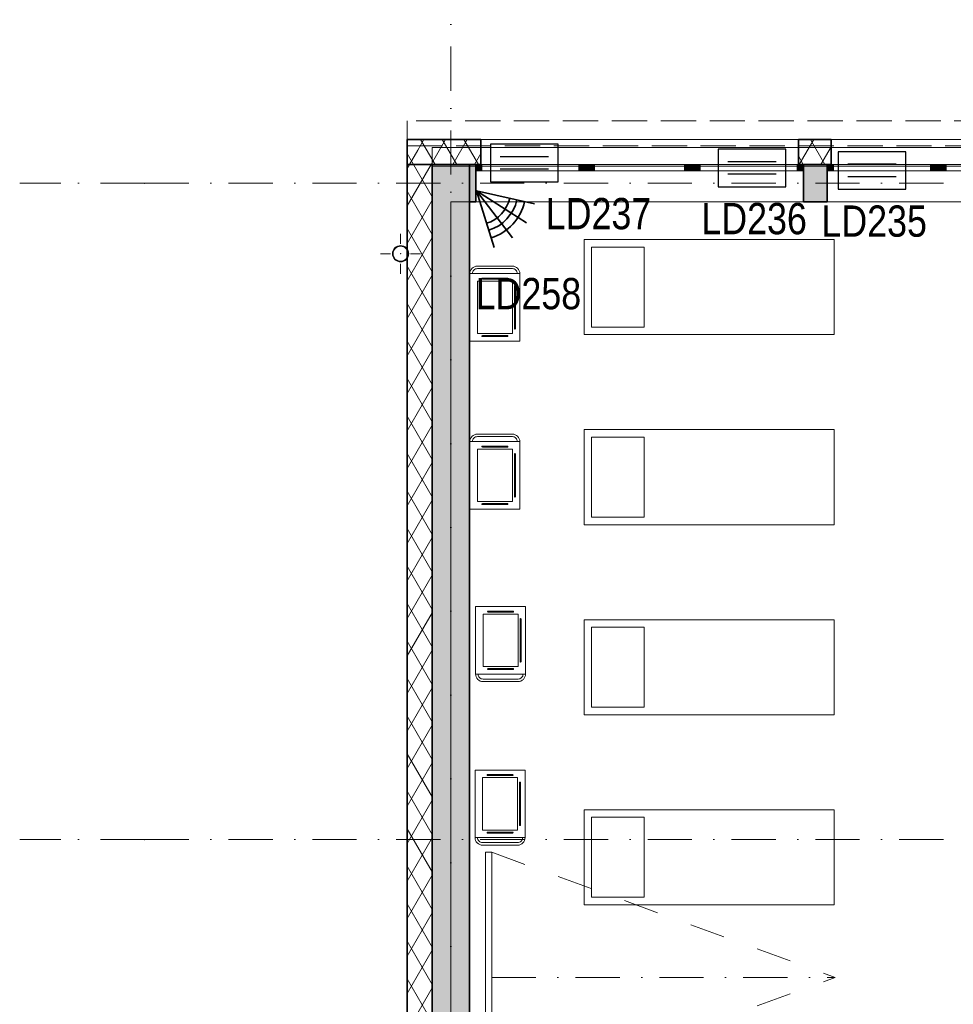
# Model space of a CAD drawing. Header units: millimetres. Extents: x -148444 to 51443, y -4810 to 453290.
# Tile 208 of 256: x 6290 to 13756, y 80539 to 88415. Entities that reach past the tile are written whole.
import ezdxf

# ---------------------------------------------------------------- set-up
doc = ezdxf.new("R2010")
doc.units = ezdxf.units.MM
for name, pattern in [('1', [8, 4, -4]), ('DASHDOTX2', [2, 1, -0.5, 0, -0.5]), ('Krawędzie ukryte', [3.912222, 2.822222, -1.09]), ('Kropki i Kreski', [6.702778, 3.527778, -1.763889, 0, -1.411111]), ('Przerywana', [5.644444, 2.822222, -2.822222])]:
    doc.linetypes.add(name, pattern=pattern)
for name, color, linetype, lineweight in [('!!!SSWiN', 3, 'Continuous', 35), ('!!!SSWiN-opis', 6, 'DASHDOTX2', 18), ('\xa0♦El- odgrom', 30, '1', 35)]:
    doc.layers.add(name, color=color, linetype=linetype, lineweight=lineweight)
for name, color, linetype in [('- A - ocieplenie', 8, 'Continuous'), ('2D - Ogólne', 8, 'Continuous'), ('ADT KD', 3, 'Continuous'), ('Instalacje - Wod_Kan', 8, 'Continuous'), ('Konstrukcja - Siatka mod', 8, 'Continuous'), ('Konstrukcja - Stropy', 8, 'Continuous'), ('Konstrukcja - Ściany zewnętrzne', 8, 'Continuous'), ('Okna Archicada', 8, 'Continuous'), ('Wnętrze - Umeblowanie', 8, 'Continuous')]:
    doc.layers.add(name, color=color, linetype=linetype)
doc.styles.add('GENERATED_STYLE_1', font='ARIALN.TTF')
doc.styles.get("Standard").update_dxf_attribs({"font": 'arial.ttf'})
pattern_1 = [(60, (-220940.59, 363284.62), (-129.90381, 75), []), (120, (-220940.59, 363284.62), (129.90381, 75), [])]

# ---------------------------------------------------------------- blocks, each defined once
blk = doc.blocks.new('Czujka_PIR+AM')
for q in [(82.3, 47.5), (93.6, 16.5), (82.3, -47.5), (93.6, -16.5)]:
    blk.add_line((0, 0), q)
for radius in [66.3, 79, 54.6]:
    blk.add_arc((0, 0), radius, 330, 30)
blk.add_attdef('ADRES', (135.7, -10.4), '', height=22.5)
blk = doc.blocks.new('sswin')
at = {"layer": 'ADT KD', "color": 3}
for p, q in [((542.7, 300.5), (0, 300.5)), ((0, 300.5), (0, 0)), ((542.7, 0), (542.7, 300.5)), ((465, 200.4), (77.7, 200.4)), ((465, 100.2), (77.7, 100.2)), ((0, 0), (542.7, 0))]:
    blk.add_line(p, q, dxfattribs=at)

msp = doc.modelspace()

# ---------------------------------------------------------------- hatches: boundary and pattern name
at = {"layer": '- A - ocieplenie', "linetype": 'Continuous', "lineweight": 13}
h = msp.add_hatch(dxfattribs=at)
h.set_pattern_fill('Izolacja_miękka_0006', color=8, style=0, pattern_type=2)
h.set_pattern_definition(pattern_1)
h.paths.add_polyline_path([(9388, 87256.9), (9588, 87256.9), (9388, 87456.9)])
h = msp.add_hatch(dxfattribs=at)
h.set_pattern_fill('Izolacja_miękka_0006', color=8, style=0, pattern_type=2)
h.set_pattern_definition(pattern_1)
h.paths.add_polyline_path([(9388, 87456.9), (9588, 87256.9), (9976.7, 87256.9), (9976.7, 87456.9)])
h = msp.add_hatch(dxfattribs=at)
h.set_pattern_fill('Izolacja_miękka_0006', color=8, style=0, pattern_type=2)
h.set_pattern_definition(pattern_1)
h.paths.add_polyline_path([(12516.7, 87256.9), (12778, 87256.9), (12778, 87456.9), (12516.7, 87456.9)])
at = {"layer": '- A - ocieplenie', "linetype": 'Continuous', "lineweight": 15}
h = msp.add_hatch(dxfattribs=at)
h.set_pattern_fill('Izolacja_miękka_0006', color=8, style=0, pattern_type=2)
h.set_pattern_definition(pattern_1)
h.paths.add_polyline_path([(9388, 87256.9), (9388, 74076.9), (9588, 74076.9), (9588, 87256.9)])
at = {"layer": 'Instalacje - Wod_Kan', "linetype": 'Continuous', "lineweight": 13}
h = msp.add_hatch(color=8, dxfattribs=at)
h.paths.add_polyline_path([(9336.4, 86608, 0.414214), (9271.4, 86543, 0.414214), (9336.4, 86478, 0.414214), (9401.4, 86543, 0.414214)])
h.paths.add_polyline_path([(9336.4, 86603, -1), (9336.4, 86483, -1)], flags=0)
at = {"layer": 'Konstrukcja - Ściany zewnętrzne', "linetype": 'Continuous', "lineweight": 13}
for points in [[(9588, 87256.9), (9588, 74176.9), (9888, 74476.9), (9888, 87256.9)], [(9888, 86956.9), (9936.7, 86956.9), (9936.7, 87256.9), (9888, 87256.9)], [(12556.7, 87256.9), (12556.7, 86956.9), (12748, 86956.9), (12748, 87256.9)]]:
    msp.add_hatch(color=8, dxfattribs=at).paths.add_polyline_path(points)
at = {"layer": 'Okna Archicada', "linetype": 'Continuous', "lineweight": 13}
for points in [[(9936.7, 87206.9), (9986.7, 87206.9), (9986.7, 87256.9), (9936.7, 87256.9)], [(10811.7, 87256.9), (10761.7, 87256.9), (10761.7, 87206.9), (10811.7, 87206.9)], [(10811.7, 87206.9), (10886.7, 87206.9), (10886.7, 87256.9), (10811.7, 87256.9)], [(11681.7, 87256.9), (11606.7, 87256.9), (11606.7, 87206.9), (11681.7, 87206.9)], [(11681.7, 87206.9), (11731.7, 87206.9), (11731.7, 87256.9), (11681.7, 87256.9)], [(12556.7, 87256.9), (12506.7, 87256.9), (12506.7, 87206.9), (12556.7, 87206.9)], [(12748, 87206.9), (12798, 87206.9), (12798, 87256.9), (12748, 87256.9)], [(13623, 87256.9), (13573, 87256.9), (13573, 87206.9), (13623, 87206.9)], [(13623, 87206.9), (13698, 87206.9), (13698, 87256.9), (13623, 87256.9)]]:
    msp.add_hatch(color=8, dxfattribs=at).paths.add_polyline_path(points)

# ---------------------------------------------------------------- linework, layer by layer
at = {"layer": '- A - ocieplenie', "color": 8, "linetype": 'Continuous', "lineweight": 35, "ltscale": 100}
for p, q in [((9976.7, 87306.9), (9976.7, 87456.9)), ((12516.7, 87306.9), (12516.7, 87456.9)), ((12778, 87306.9), (12778, 87456.9)), ((9976.7, 87256.9), (9976.7, 87306.9)), ((12516.7, 87256.9), (12516.7, 87306.9)), ((12778, 87256.9), (12778, 87306.9)), ((9388, 87256.9), (9588, 87256.9)), ((9388, 87256.9), (9588, 87256.9))]:
    msp.add_line(p, q, dxfattribs=at)
at = {"layer": '- A - ocieplenie', "color": 8, "linetype": 'Krawędzie ukryte', "lineweight": 20, "ltscale": 100, "flags": 128}
for points in [[(37128, 87606.9), (9388, 87606.9)], [(9388, 87606.9), (9388, 87406.9)], [(9388, 87406.9), (27377.7, 87406.9)], [(9388, 87256.9), (9388, 74176.9)], [(9588, 87256.9), (9388, 87256.9)], [(9588, 74176.9), (9588, 87256.9)]]:
    msp.add_lwpolyline(points, dxfattribs=at)
at = {"layer": '- A - ocieplenie', "color": 8, "linetype": 'Continuous', "lineweight": 35, "ltscale": 100, "flags": 128}
for points in [[(9388, 87456.9), (9388, 87256.9)], [(9976.7, 87456.9), (9388, 87456.9)], [(12778, 87456.9), (12516.7, 87456.9)], [(9388, 87256.9), (9388, 74076.9)], [(9588, 87256.9), (9976.7, 87256.9)], [(9588, 74076.9), (9588, 87256.9)], [(12516.7, 87256.9), (12778, 87256.9)]]:
    msp.add_lwpolyline(points, dxfattribs=at)
at = {"layer": '2D - Ogólne', "color": 8, "linetype": 'Przerywana', "lineweight": 15, "ltscale": 100}
for p in [(10064.7, 81755), (10064.7, 79755)]:
    msp.add_line(p, (12812.1, 80755), dxfattribs=at)
at = {"layer": '2D - Ogólne', "color": 8, "linetype": 'Kropki i Kreski', "lineweight": 15, "ltscale": 100}
msp.add_line((10064.9, 80755), (12812.1, 80755), dxfattribs=at)
at = {"layer": 'Instalacje - Wod_Kan', "color": 8, "linetype": 'Continuous', "lineweight": 0, "ltscale": 100}
for p, q in [((9336.4, 86623), (9336.4, 86703)), ((9256.4, 86543), (9176.4, 86543)), ((9416.4, 86543), (9496.4, 86543)), ((9336.4, 86463), (9336.4, 86383))]:
    msp.add_line(p, q, dxfattribs=at)
at = {"layer": 'Instalacje - Wod_Kan', "color": 8, "linetype": 'Continuous', "lineweight": 20, "ltscale": 100, "flags": 128}
for points in [[(9336.4, 86608, 0.414214), (9271.4, 86543, 0.414214), (9336.4, 86478, 0.414214), (9401.4, 86543, 0.414214)], [(9336.4, 86603, -1), (9336.4, 86483, -1)]]:
    msp.add_lwpolyline(points, format="xyb", close=True, dxfattribs=at)
at = {"layer": 'Instalacje - Wod_Kan', "color": 8, "linetype": 'Continuous', "lineweight": 0, "ltscale": 100}
msp.add_point((9336.4, 86543), dxfattribs=at)
at = {"layer": 'Konstrukcja - Siatka mod', "color": 8, "linetype": 'Kropki i Kreski', "lineweight": 13, "ltscale": 100}
for p, q in [((9738, 73098), (9738, 90062.8)), ((7290.5, 87106.9), (6290.5, 87106.9)), ((7290.5, 87106.9), (36735, 87106.9)), ((7290.5, 81856.9), (6290.5, 81856.9)), ((7290.5, 81856.9), (36735, 81856.9))]:
    msp.add_line(p, q, dxfattribs=at)
for p in [(7290.5, 87106.9), (7290.5, 87106.9), (7290.5, 81856.9), (7290.5, 81856.9)]:
    msp.add_point(p, dxfattribs=at)
at = {"layer": 'Konstrukcja - Stropy', "color": 8, "linetype": 'Continuous', "lineweight": 13, "ltscale": 100, "flags": 128}
msp.add_lwpolyline([(21408, 79526.9), (24708, 79526.9), (24708, 74502.9), (36728, 74476.9), (36778, 86956.9), (9738, 86956.9), (9738, 74326.9), (21408, 74326.9)], close=True, dxfattribs=at)
at = {"layer": 'Konstrukcja - Ściany zewnętrzne', "color": 8, "linetype": 'Continuous', "lineweight": 35, "ltscale": 100}
for p, q in [((9936.7, 87256.9), (9936.7, 87206.9)), ((9936.7, 87206.9), (9936.7, 86956.9)), ((12556.7, 87256.9), (12556.7, 87206.9)), ((12556.7, 87206.9), (12556.7, 86956.9)), ((12748, 87256.9), (12748, 87206.9)), ((12748, 87206.9), (12748, 86956.9))]:
    msp.add_line(p, q, dxfattribs=at)
at = {"layer": 'Konstrukcja - Ściany zewnętrzne', "color": 8, "linetype": 'Continuous', "lineweight": 13, "ltscale": 100, "flags": 128}
msp.add_lwpolyline([(9588, 87391.9), (9588, 87241.9), (36548, 87241.9), (36548, 87391.9)], close=True, dxfattribs=at)
at = {"layer": 'Konstrukcja - Ściany zewnętrzne', "color": 8, "linetype": 'Continuous', "lineweight": 35, "ltscale": 100, "flags": 128}
for points in [[(9588, 87256.9), (9588, 74176.9)], [(9588, 87256.9), (9888, 87256.9)], [(9936.7, 87256.9), (9888, 87256.9)], [(9888, 87256.9), (9888, 86956.9)], [(9888, 74476.9), (9888, 87256.9)], [(12748, 87256.9), (12556.7, 87256.9)], [(9888, 86956.9), (9936.7, 86956.9)], [(12556.7, 86956.9), (12748, 86956.9)]]:
    msp.add_lwpolyline(points, dxfattribs=at)
at = {"layer": 'Okna Archicada', "color": 8, "linetype": 'Continuous', "lineweight": 13, "ltscale": 100}
for p, q in [((12516.7, 87456.9), (9976.7, 87456.9)), ((15338, 87456.9), (12778, 87456.9)), ((9936.7, 87256.9), (12556.7, 87256.9)), ((9986.7, 87256.9), (9936.7, 87256.9)), ((9936.7, 87206.9), (9986.7, 87206.9)), ((12516.7, 87256.9), (9976.7, 87256.9)), ((9986.7, 87206.9), (9986.7, 87256.9)), ((10761.7, 87256.9), (9986.7, 87256.9)), ((9986.7, 87206.9), (10761.7, 87206.9)), ((10811.7, 87256.9), (10761.7, 87256.9)), ((10761.7, 87256.9), (10761.7, 87206.9)), ((10761.7, 87206.9), (10811.7, 87206.9)), ((10886.7, 87256.9), (10811.7, 87256.9)), ((10811.7, 87206.9), (10886.7, 87206.9)), ((10886.7, 87206.9), (10886.7, 87256.9)), ((11606.7, 87256.9), (10886.7, 87256.9)), ((10886.7, 87206.9), (11606.7, 87206.9)), ((11681.7, 87256.9), (11606.7, 87256.9)), ((11606.7, 87256.9), (11606.7, 87206.9)), ((11606.7, 87206.9), (11681.7, 87206.9)), ((11731.7, 87256.9), (11681.7, 87256.9)), ((11681.7, 87206.9), (11731.7, 87206.9)), ((11731.7, 87206.9), (11731.7, 87256.9)), ((12506.7, 87256.9), (11731.7, 87256.9)), ((11731.7, 87206.9), (12506.7, 87206.9)), ((12556.7, 87256.9), (12506.7, 87256.9)), ((12506.7, 87256.9), (12506.7, 87206.9)), ((12506.7, 87206.9), (12556.7, 87206.9)), ((12748, 87256.9), (15368, 87256.9)), ((12798, 87256.9), (12748, 87256.9)), ((12748, 87206.9), (12798, 87206.9)), ((15338, 87256.9), (12778, 87256.9)), ((12798, 87206.9), (12798, 87256.9)), ((13573, 87256.9), (12798, 87256.9)), ((12798, 87206.9), (13573, 87206.9)), ((13623, 87256.9), (13573, 87256.9)), ((13573, 87256.9), (13573, 87206.9)), ((13573, 87206.9), (13623, 87206.9)), ((13698, 87256.9), (13623, 87256.9)), ((13623, 87206.9), (13698, 87206.9)), ((13698, 87206.9), (13698, 87256.9)), ((14418, 87256.9), (13698, 87256.9)), ((13698, 87206.9), (14418, 87206.9)), ((9936.7, 86956.9), (12556.7, 86956.9)), ((12748, 86956.9), (15368, 86956.9))]:
    msp.add_line(p, q, dxfattribs=at)
at = {"layer": 'Okna Archicada', "color": 8, "linetype": 'Continuous', "lineweight": 35, "ltscale": 100}
for p, q in [((9976.7, 87306.9), (9976.7, 87456.9)), ((12516.7, 87306.9), (12516.7, 87456.9)), ((12778, 87306.9), (12778, 87456.9)), ((9976.7, 87256.9), (9976.7, 87306.9)), ((12516.7, 87256.9), (12516.7, 87306.9)), ((12778, 87256.9), (12778, 87306.9)), ((9936.7, 87256.9), (9936.7, 87206.9)), ((9936.7, 87256.9), (9936.7, 87206.9)), ((9936.7, 87206.9), (9936.7, 86956.9)), ((12556.7, 87256.9), (12556.7, 87206.9)), ((12556.7, 87256.9), (12556.7, 87206.9)), ((12556.7, 87206.9), (12556.7, 86956.9)), ((12748, 87256.9), (12748, 87206.9)), ((12748, 87256.9), (12748, 87206.9)), ((12748, 87206.9), (12748, 86956.9))]:
    msp.add_line(p, q, dxfattribs=at)
at = {"layer": 'Wnętrze - Umeblowanie', "color": 8, "linetype": 'Continuous', "lineweight": 13, "ltscale": 100, "flags": 128}
for points in [[(12802.9, 86655.6), (12802.9, 85895.6), (10802.9, 85895.6), (10802.9, 86655.6)], [(11282.9, 86595.6), (11282.9, 85955.6), (10862.9, 85955.6), (10862.9, 86595.6)], [(9889.8, 85843.8), (9889.8, 86383.8), (10289.8, 86383.8), (10289.8, 85843.8)], [(9949.8, 85903.8), (9949.8, 86323.8), (10229.8, 86323.8), (10229.8, 85903.8)], [(12802.9, 85135.6), (12802.9, 84375.6), (10802.9, 84375.6), (10802.9, 85135.6)], [(11282.9, 85075.6), (11282.9, 84435.6), (10862.9, 84435.6), (10862.9, 85075.6)], [(9889.8, 84500.1), (9889.8, 85040.1), (10289.8, 85040.1), (10289.8, 84500.1)], [(9949.8, 84560.1), (9949.8, 84980.1), (10229.8, 84980.1), (10229.8, 84560.1)], [(9935.4, 83720.6), (9935.4, 83180.6), (10335.4, 83180.6), (10335.4, 83720.6)], [(9995.4, 83660.6), (9995.4, 83240.6), (10275.4, 83240.6), (10275.4, 83660.6)], [(12802.9, 83615.6), (12802.9, 82855.6), (10802.9, 82855.6), (10802.9, 83615.6)], [(11282.9, 83555.6), (11282.9, 82915.6), (10862.9, 82915.6), (10862.9, 83555.6)], [(9931.4, 82412.3), (9931.4, 81872.3), (10331.4, 81872.3), (10331.4, 82412.3)], [(9991.4, 82352.3), (9991.4, 81932.3), (10271.4, 81932.3), (10271.4, 82352.3)], [(12802.9, 82095.6), (12802.9, 81335.6), (10802.9, 81335.6), (10802.9, 82095.6)], [(11282.9, 82035.6), (11282.9, 81395.6), (10862.9, 81395.6), (10862.9, 82035.6)], [(10014.7, 81755), (10014.7, 79755), (10064.7, 79755), (10064.7, 81755)]]:
    msp.add_lwpolyline(points, close=True, dxfattribs=at)
for points in [[(9889.8, 86383.8, -0.414214), (9949.8, 86443.8), (10229.8, 86443.8, -0.414214), (10289.8, 86383.8), (10269.8, 86383.8, 0.414214), (10229.8, 86423.8), (9949.8, 86423.8, 0.414214), (9909.8, 86383.8)], [(10189.8, 86339.8, 1), (10189.8, 86347.8), (9989.8, 86347.8, 1), (9989.8, 86339.8)], [(10253.8, 86283.8, 1), (10245.8, 86283.8), (10245.8, 85943.8, 1), (10253.8, 85943.8)], [(10189.8, 85887.8, -1), (10189.8, 85879.8), (9989.8, 85879.8, -1), (9989.8, 85887.8)], [(9889.8, 85040.1, -0.414214), (9949.8, 85100.1), (10229.8, 85100.1, -0.414214), (10289.8, 85040.1), (10269.8, 85040.1, 0.414214), (10229.8, 85080.1), (9949.8, 85080.1, 0.414214), (9909.8, 85040.1)], [(10189.8, 84996.1, 1), (10189.8, 85004.1), (9989.8, 85004.1, 1), (9989.8, 84996.1)], [(10253.8, 84940.1, 1), (10245.8, 84940.1), (10245.8, 84600.1, 1), (10253.8, 84600.1)], [(10189.8, 84544.1, -1), (10189.8, 84536.1), (9989.8, 84536.1, -1), (9989.8, 84544.1)], [(10235.4, 83676.6, 1), (10235.4, 83684.6), (10035.4, 83684.6, 1), (10035.4, 83676.6)], [(10299.4, 83280.6, -1), (10291.4, 83280.6), (10291.4, 83620.6, -1), (10299.4, 83620.6)], [(9935.4, 83180.6, 0.414214), (9995.4, 83120.6), (10275.4, 83120.6, 0.414214), (10335.4, 83180.6), (10315.4, 83180.6, -0.414214), (10275.4, 83140.6), (9995.4, 83140.6, -0.414214), (9955.4, 83180.6)], [(10235.4, 83224.6, -1), (10235.4, 83216.6), (10035.4, 83216.6, -1), (10035.4, 83224.6)], [(10231.4, 82368.3, 1), (10231.4, 82376.3), (10031.4, 82376.3, 1), (10031.4, 82368.3)], [(10295.4, 81972.3, -1), (10287.4, 81972.3), (10287.4, 82312.3, -1), (10295.4, 82312.3)], [(10231.4, 81916.3, -1), (10231.4, 81908.3), (10031.4, 81908.3, -1), (10031.4, 81916.3)], [(9931.4, 81872.3, 0.414214), (9991.4, 81812.3), (10271.4, 81812.3, 0.414214), (10331.4, 81872.3), (10311.4, 81872.3, -0.414214), (10271.4, 81832.3), (9991.4, 81832.3, -0.414214), (9951.4, 81872.3)]]:
    msp.add_lwpolyline(points, format="xyb", close=True, dxfattribs=at)

# ---------------------------------------------------------------- block references
at = {"layer": '!!!SSWiN', "xscale": 4.999999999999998, "yscale": 5, "zscale": 5, "rotation": 317.3082898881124}
msp.add_blockref('Czujka_PIR+AM', (9942.7, 87046.7), dxfattribs=at)
at = {"layer": '\xa0♦El- odgrom'}
for p in [(10054.6, 87118.4), (11874.6, 87078.4), (12834.6, 87058.4)]:
    msp.add_blockref('sswin', p, dxfattribs=at)

# ---------------------------------------------------------------- texts
at = {"layer": '!!!SSWiN-opis', "linetype": 'Continuous', "char_height": 250, "width": 152.632, "attachment_point": 2, "line_spacing_factor": 0.7, "style": 'GENERATED_STYLE_1'}
for s, insert in [('\\fArial Narrow|b0|i0;\\A1;LD237', (10918.6, 86988.8)), ('\\fArial Narrow|b0|i0;\\A1;LD236', (12162.9, 86948.8)), ('\\fArial Narrow|b0|i0;\\A1;LD235', (13122.9, 86928.8)), ('\\fArial Narrow|b0|i0;\\A1;LD258', (10358, 86348.8))]:
    msp.add_mtext(s, dxfattribs=dict(at, insert=insert))

doc.saveas('drawing.dxf')
